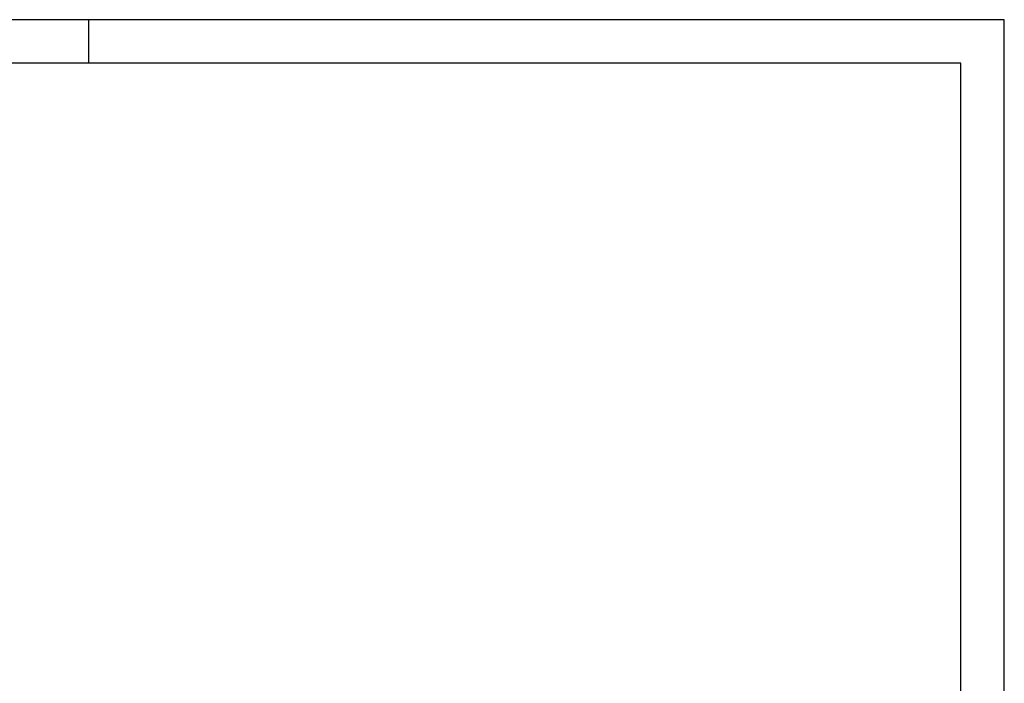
# Model space of a CAD drawing. Extents: x 0 to 118900, y 0 to 84100.
# Tile 24 of 24: x 96314 to 118900, y 68876 to 84100. Entities that reach past the tile are written whole.
import ezdxf

# ---------------------------------------------------------------- set-up
doc = ezdxf.new("R2010")
doc.units = 0
doc.header["$LTSCALE"] = 100
for name, color, linetype in [('00KAD025', 2, 'CONTINUOUS'), ('00KAD070', 5, 'CONTINUOUS'), ('BL$2----', 7, 'CONTINUOUS')]:
    doc.layers.add(name, color=color, linetype=linetype)

# ---------------------------------------------------------------- blocks, each defined once
blk = doc.blocks.new('A0-HOR')
at = {"layer": '00KAD025', "linetype": 'CONTINUOUS'}
for p, q in [((1189, 841), (0, 841)), ((979, 831), (979, 841)), ((1189, 0), (1189, 841))]:
    blk.add_line(p, q, dxfattribs=at)
at = {"layer": '00KAD070', "linetype": 'CONTINUOUS'}
for p, q in [((1179, 831), (10, 831)), ((1179, 10), (1179, 831))]:
    blk.add_line(p, q, dxfattribs=at)

msp = doc.modelspace()

# ---------------------------------------------------------------- block references
at = {"layer": 'BL$2----', "xscale": 100, "yscale": 100, "zscale": 100}
msp.add_blockref('A0-HOR', (0, 0), dxfattribs=at)

doc.saveas('drawing.dxf')
